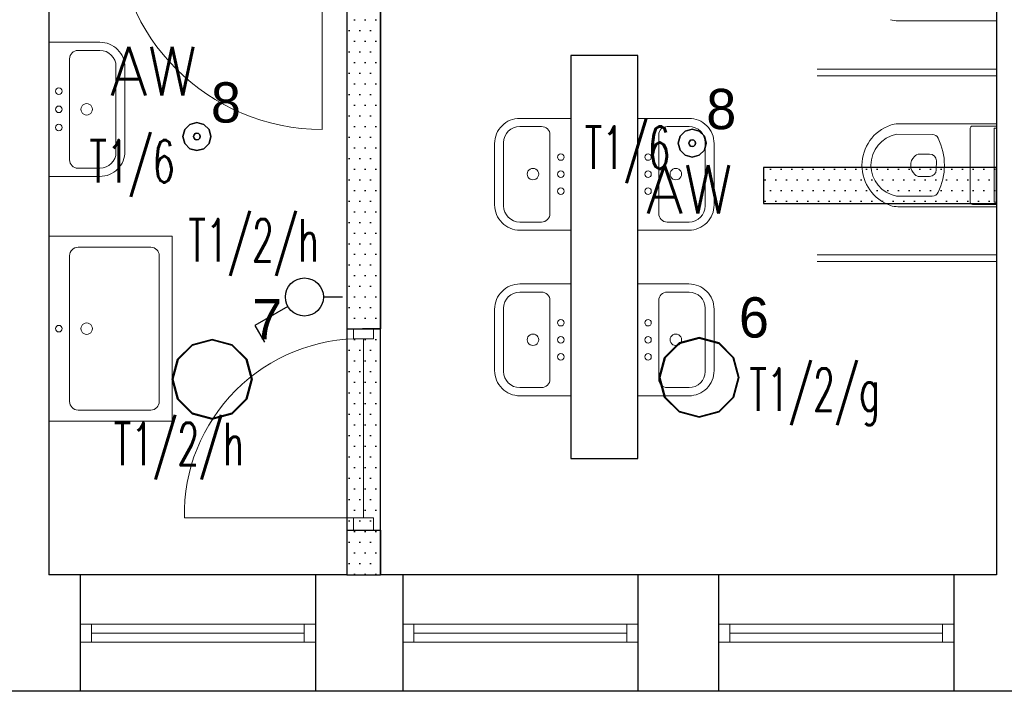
# Model space of a CAD drawing. Header units: millimetres. Extents: x 2260 to 32334, y -33324 to 11762.
# Tile 33 of 79: x 3924 to 4364, y 6301 to 6601. Entities that reach past the tile are written whole.
import ezdxf
from ezdxf.enums import TextEntityAlignment as Align

# ---------------------------------------------------------------- set-up
doc = ezdxf.new("R2010")
doc.units = ezdxf.units.MM
for name, color, linetype, lineweight in [('B_Wyposażenie', 10, 'Continuous', 9), ('stolarka', 3, 'Continuous', 9), ('ściany nośne', 1, 'Continuous', 25)]:
    doc.layers.add(name, color=color, linetype=linetype, lineweight=lineweight)
for name, color, linetype in [('DLX_BLD0_LUM', 142, 'Continuous'), ('DLX_BLD0_LUMKEY_IDX', 142, 'Continuous'), ('DLX_BLD1_LUM', 142, 'Continuous'), ('DLX_BLD1_LUMKEY_IDX', 142, 'Continuous'), ('EL_OS_Adres_Opraw', 7, 'Continuous'), ('EL_OSPRZĘT OŚW.', 142, 'Continuous')]:
    doc.layers.add(name, color=color, linetype=linetype)
doc.styles.add('ADESK1', font='romans', dxfattribs={"oblique": 15})
doc.styles.add('KO', font='simplex.shx')
doc.styles.add('TableTextStyle', font='txt')
pattern_1 = [(0, (125.807, 10449.3377), (2.38125, 4.7625), [0, -4.7625])]

msp = doc.modelspace()

# ---------------------------------------------------------------- hatches: boundary and pattern name
at = {"layer": 'ściany nośne', "transparency": 33554687}
h = msp.add_hatch(dxfattribs=at)
h.set_pattern_fill('DOTS', color=0, scale=3)
h.set_pattern_definition(pattern_1)
h.paths.add_polyline_path([(4070.472, 6739.154), (4070.472, 6463.24), (4073.471, 6463.24), (4082.471, 6463.24), (4085.471, 6463.24), (4085.47, 6766.247), (4070.471, 6766.247), (4070.472, 6749.884)])
h.paths.add_polyline_path([(4085.471, 6373.24), (4082.471, 6373.24), (4073.471, 6373.24), (4070.471, 6373.24), (4070.471, 6353.24), (4085.471, 6353.24)])
h.paths.add_polyline_path([(4073.471, 6378.74), (4070.471, 6378.74), (4070.471, 6373.24), (4073.471, 6373.24)])
h.paths.add_polyline_path([(4073.471, 6373.24), (4082.471, 6373.24), (4082.471, 6378.74), (4077.971, 6378.74), (4073.471, 6378.74)])
h.paths.add_polyline_path([(4077.971, 6418.74), (4077.971, 6378.74), (4082.471, 6378.74), (4082.471, 6373.24), (4085.471, 6373.24), (4085.471, 6418.74)])
h.paths.add_polyline_path([(4077.971, 6418.74), (4070.471, 6418.74), (4070.471, 6378.74), (4073.471, 6378.74), (4077.971, 6378.74)])
h.paths.add_polyline_path([(4077.971, 6458.74), (4074.897, 6458.74, 0.0141173), (4070.471, 6458.528), (4070.471, 6418.74), (4077.971, 6418.74)])
h.paths.add_polyline_path([(4085.471, 6418.74), (4085.471, 6463.24), (4082.471, 6463.24), (4082.471, 6458.74), (4077.971, 6458.74), (4077.971, 6418.74)])
h.paths.add_polyline_path([(4073.471, 6463.24), (4070.471, 6463.24), (4070.471, 6458.528, -0.0141173), (4074.897, 6458.74), (4073.471, 6458.74)])
h.paths.add_polyline_path([(4082.471, 6458.74), (4082.471, 6463.24), (4073.471, 6463.24), (4073.471, 6458.74), (4074.897, 6458.74), (4077.971, 6458.74)])
h = msp.add_hatch(dxfattribs=at)
h.set_pattern_fill('DOTS', color=0, scale=3)
h.set_pattern_definition(pattern_1)
h.paths.add_polyline_path([(4256.471, 6535.247), (4256.471, 6519.247), (4360.471, 6519.247), (4360.471, 6535.247)])

# ---------------------------------------------------------------- linework, layer by layer
at = {"layer": 'B_Wyposażenie', "color": 0}
for p, q in [((4316.505, 6600.735), (4360.471, 6600.735)), ((3937.481, 6531.27), (3937.481, 6591.224)), ((3960.221, 6591.224), (3937.481, 6591.224)), ((3950.504, 6587.579), (3960.265, 6587.579)), ((3946.754, 6583.829), (3946.754, 6538.665)), ((3967.465, 6568.747), (3967.465, 6580.379)), ((3971.47, 6577.86), (3971.47, 6580.087)), ((3971.47, 6568.747), (3971.47, 6579.975)), ((4360.471, 6579.247), (4280.471, 6579.247)), ((4360.471, 6576.247), (4280.471, 6576.247)), ((3967.465, 6568.747), (3967.465, 6542.115)), ((3971.47, 6568.747), (3971.47, 6542.519)), ((4157.448, 6553.572), (4147.687, 6553.572)), ((4147.731, 6557.217), (4170.471, 6557.217)), ((4170.471, 6507.263), (4170.471, 6557.217)), ((4200.471, 6507.263), (4200.471, 6557.217)), ((4223.211, 6557.217), (4200.471, 6557.217)), ((4213.495, 6553.572), (4223.255, 6553.572)), ((4360.471, 6554.759), (4316.505, 6554.759)), ((4349.781, 6553.759), (4360.471, 6553.759)), ((4161.198, 6549.822), (4161.198, 6514.658)), ((4209.744, 6549.822), (4209.744, 6514.658)), ((4331.789, 6550.021), (4315.884, 6550.081)), ((4348.781, 6519.735), (4348.781, 6552.759)), ((4359.471, 6519.735), (4359.471, 6552.759)), ((4359.471, 6552.759), (4360.471, 6552.759)), ((3967.465, 6544.634), (3967.465, 6543.217)), ((3971.47, 6544.634), (3971.47, 6542.407)), ((4136.482, 6529.74), (4136.482, 6545.968)), ((4140.487, 6529.74), (4140.487, 6546.372)), ((4230.456, 6529.74), (4230.456, 6546.372)), ((4234.46, 6529.74), (4234.46, 6545.968)), ((4136.482, 6538.853), (4136.482, 6541.08)), ((4140.487, 6538.853), (4140.487, 6540.27)), ((4230.456, 6538.853), (4230.456, 6540.27)), ((4234.46, 6538.853), (4234.46, 6541.08)), ((4326.112, 6541.235), (4330.661, 6541.235)), ((4333.591, 6534.235), (4333.661, 6538.235)), ((3960.221, 6531.27), (3937.481, 6531.27)), ((3950.504, 6534.914), (3960.265, 6534.914)), ((4136.482, 6529.74), (4136.482, 6518.512)), ((4140.487, 6529.74), (4140.487, 6518.108)), ((4230.456, 6529.74), (4230.456, 6518.108)), ((4234.46, 6529.74), (4234.46, 6518.512)), ((4326.182, 6531.235), (4330.591, 6531.235)), ((4315.884, 6522.436), (4331.789, 6522.496)), ((4136.482, 6520.627), (4136.482, 6518.4)), ((4140.487, 6520.627), (4140.487, 6519.21)), ((4230.456, 6520.627), (4230.456, 6519.21)), ((4234.46, 6520.627), (4234.46, 6518.4)), ((4349.781, 6518.735), (4360.471, 6518.735)), ((4359.471, 6519.735), (4360.471, 6519.735)), ((4316.505, 6517.735), (4360.471, 6517.735)), ((4157.448, 6510.908), (4147.687, 6510.908)), ((4213.495, 6510.908), (4223.255, 6510.908)), ((4147.731, 6507.263), (4170.471, 6507.263)), ((4223.211, 6507.263), (4200.471, 6507.263)), ((3937.481, 6504.618), (3992.481, 6504.618)), ((3992.481, 6504.618), (3992.481, 6421.908)), ((3950.504, 6499.618), (3983.004, 6499.618)), ((4360.471, 6496.247), (4280.471, 6496.247)), ((3946.754, 6495.867), (3946.754, 6430.658)), ((3986.767, 6430.658), (3986.754, 6495.867)), ((4360.471, 6493.247), (4280.471, 6493.247)), ((4147.731, 6483.217), (4170.471, 6483.217)), ((4170.471, 6433.263), (4170.471, 6483.217)), ((4200.471, 6433.263), (4200.471, 6483.217)), ((4223.211, 6483.217), (4200.471, 6483.217)), ((4157.448, 6479.572), (4147.687, 6479.572)), ((4213.495, 6479.572), (4223.255, 6479.572)), ((4161.198, 6475.822), (4161.198, 6440.658)), ((4209.744, 6475.822), (4209.744, 6440.658)), ((4136.482, 6455.74), (4136.482, 6471.968)), ((4140.487, 6455.74), (4140.487, 6472.372)), ((4230.456, 6455.74), (4230.456, 6472.372)), ((4234.46, 6455.74), (4234.46, 6471.968)), ((4136.482, 6464.853), (4136.482, 6467.08)), ((4140.487, 6464.853), (4140.487, 6466.27)), ((4230.456, 6464.853), (4230.456, 6466.27)), ((4234.46, 6464.853), (4234.46, 6467.08)), ((4136.482, 6455.74), (4136.482, 6444.512)), ((4140.487, 6455.74), (4140.487, 6444.108)), ((4230.456, 6455.74), (4230.456, 6444.108)), ((4234.46, 6455.74), (4234.46, 6444.512)), ((4136.482, 6446.627), (4136.482, 6444.4)), ((4140.487, 6446.627), (4140.487, 6445.21)), ((4230.456, 6446.627), (4230.456, 6445.21)), ((4234.46, 6446.627), (4234.46, 6444.4)), ((4157.448, 6436.908), (4147.687, 6436.908)), ((4213.495, 6436.908), (4223.255, 6436.908)), ((4147.731, 6433.263), (4170.471, 6433.263)), ((4223.211, 6433.263), (4200.471, 6433.263)), ((3950.504, 6426.908), (3983.017, 6426.908)), ((3992.481, 6421.908), (3937.481, 6421.908))]:
    msp.add_line(p, q, dxfattribs=at)
for centre in [(3941.965, 6569.368), (3941.965, 6553.126), (4165.987, 6539.925), (4204.955, 6539.925), (4165.987, 6524.684), (4204.955, 6524.684), (4165.987, 6465.925), (4204.955, 6465.925), (4165.987, 6450.684), (4204.955, 6450.684)]:
    msp.add_circle(centre, 1.463, dxfattribs=at)
for centre, radius, start, end in [((4316.505, 6610.735), 10, 250.73048, 270), ((3960.221, 6579.975), 11.249, 359.99721, 90.00279), ((3950.505, 6583.828), 3.751, 90.01128, 179.98872), ((3960.264, 6580.378), 7.201, 0.0036, 89.9964), ((3941.965, 6561.247), 1.463, 0, 180), ((3954.362, 6561.247), 2.565, 359.99632, 180.00368), ((3941.965, 6561.247), 1.463, 180, 0), ((3954.362, 6561.247), 2.565, 179.99632, 0.00368), ((4147.731, 6545.968), 11.249, 89.99721, 180.00279), ((4147.688, 6546.371), 7.201, 90.0036, 179.9964), ((4157.447, 6549.821), 3.751, 0.01128, 89.98872), ((4213.495, 6549.821), 3.751, 90.01128, 179.98872), ((4223.211, 6545.968), 11.249, 359.99721, 90.00279), ((4223.255, 6546.371), 7.201, 0.0036, 89.9964), ((4319.48, 6536.247), 19.017, 109.26952, 250.73048), ((4316.505, 6544.759), 10, 90, 109.26952), ((4349.781, 6552.759), 1, 90, 180), ((4318.548, 6536.259), 14.077, 100.9111, 259.0889), ((4331.769, 6547.021), 3, 26.06042, 89.60977), ((4309.762, 6536.259), 27.498, 333.93958, 26.06042), ((3960.221, 6542.519), 11.249, 269.99721, 0.00279), ((3960.264, 6542.116), 7.201, 270.0036, 359.9964), ((4327.724, 6536.259), 5.53, 134.47774, 228.16021), ((4326.112, 6538.235), 3, 90, 138.95226), ((4330.661, 6538.235), 3, 0, 90), ((3950.505, 6538.665), 3.751, 180.01128, 269.98872), ((4153.59, 6532.305), 2.565, 359.99632, 180.00368), ((4153.59, 6532.305), 2.565, 179.99632, 0.00368), ((4165.987, 6532.305), 1.463, 0, 180), ((4165.987, 6532.305), 1.463, 180, 0), ((4204.955, 6532.305), 1.463, 0, 180), ((4204.955, 6532.305), 1.463, 180, 0), ((4217.352, 6532.305), 2.565, 359.99632, 180.00368), ((4217.352, 6532.305), 2.565, 179.99632, 0.00368), ((4326.182, 6534.235), 3, 224.31918, 270), ((4330.591, 6534.235), 3, 270, 0), ((4331.769, 6525.496), 3, 270.39023, 333.93958), ((4147.731, 6518.512), 11.249, 179.99721, 270.00279), ((4147.688, 6518.109), 7.201, 180.0036, 269.9964), ((4223.211, 6518.512), 11.249, 269.99721, 0.00279), ((4223.255, 6518.109), 7.201, 270.0036, 359.9964), ((4316.505, 6527.735), 10, 250.73048, 270), ((4349.781, 6519.735), 1, 180, 270), ((4157.447, 6514.659), 3.751, 270.01128, 359.98872), ((4213.495, 6514.659), 3.751, 180.01128, 269.98872), ((3950.505, 6495.867), 3.751, 90.01128, 179.98872), ((3983.003, 6495.867), 3.751, 0.01128, 89.98872), ((4147.731, 6471.968), 11.249, 89.99721, 180.00279), ((4223.211, 6471.968), 11.249, 359.99721, 90.00279), ((4147.688, 6472.371), 7.201, 90.0036, 179.9964), ((4157.447, 6475.821), 3.751, 0.01128, 89.98872), ((4213.495, 6475.821), 3.751, 90.01128, 179.98872), ((4223.255, 6472.371), 7.201, 0.0036, 89.9964), ((3954.362, 6463.263), 2.565, 359.99632, 180.00368), ((3941.965, 6463.263), 1.463, 0, 180), ((3941.965, 6463.263), 1.463, 180, 0), ((3954.362, 6463.263), 2.565, 179.99632, 0.00368), ((4153.59, 6458.305), 2.565, 359.99632, 180.00368), ((4153.59, 6458.305), 2.565, 179.99632, 0.00368), ((4165.987, 6458.305), 1.463, 0, 180), ((4165.987, 6458.305), 1.463, 180, 0), ((4204.955, 6458.305), 1.463, 0, 180), ((4204.955, 6458.305), 1.463, 180, 0), ((4217.352, 6458.305), 2.565, 359.99632, 180.00368), ((4217.352, 6458.305), 2.565, 179.99632, 0.00368), ((4147.731, 6444.512), 11.249, 179.99721, 270.00279), ((4147.688, 6444.109), 7.201, 180.0036, 269.9964), ((4223.211, 6444.512), 11.249, 269.99721, 0.00279), ((4223.255, 6444.109), 7.201, 270.0036, 359.9964), ((4157.447, 6440.659), 3.751, 270.01128, 359.98872), ((4213.495, 6440.659), 3.751, 180.01128, 269.98872), ((3950.505, 6430.659), 3.751, 180.01128, 269.98872), ((3983.016, 6430.659), 3.751, 270.01128, 359.98872)]:
    msp.add_arc(centre, radius, start, end, dxfattribs=at)
at = {"layer": 'DLX_BLD0_LUM'}
for points in [[(4001.506, 6456.089, 0), (4010.406, 6458.474, 0)], [(4010.406, 6458.474, 0), (4001.506, 6456.089, 0)], [(4010.406, 6458.474, 0), (4001.506, 6456.089, 0)], [(4001.506, 6456.089, 0), (4010.406, 6458.474, 0)], [(4010.406, 6458.224, 0), (4001.631, 6455.873, 0)], [(4001.631, 6455.873, 0), (4010.406, 6458.224, 0)], [(4010.406, 6458.474, 0), (4010.406, 6458.474, 0)], [(4010.406, 6458.474, 0), (4019.306, 6456.089, 0)], [(4019.306, 6456.089, 0), (4010.406, 6458.474, 0)], [(4010.406, 6458.474, 0), (4010.406, 6458.474, 0)], [(4019.306, 6456.089, 0), (4010.406, 6458.474, 0)], [(4010.406, 6458.474, 0), (4019.306, 6456.089, 0)], [(4019.181, 6455.873, 0), (4010.406, 6458.224, 0)], [(4010.406, 6458.224, 0), (4019.181, 6455.873, 0)], [(4212.329, 6450.377, 0), (4218.844, 6456.893, 0)], [(4218.844, 6456.893, 0), (4212.329, 6450.377, 0)], [(4218.844, 6456.893, 0), (4212.329, 6450.377, 0)], [(4212.329, 6450.377, 0), (4218.844, 6456.893, 0)], [(4218.969, 6456.676, 0), (4212.545, 6450.252, 0)], [(4212.545, 6450.252, 0), (4218.969, 6456.676, 0)], [(4218.844, 6456.893, 0), (4227.744, 6459.277, 0)], [(4227.744, 6459.277, 0), (4218.844, 6456.893, 0)], [(4227.744, 6459.277, 0), (4218.844, 6456.893, 0)], [(4218.844, 6456.893, 0), (4227.744, 6459.277, 0)], [(4218.844, 6456.893, 0), (4218.844, 6456.893, 0)], [(4218.844, 6456.893, 0), (4218.844, 6456.893, 0)], [(4227.744, 6459.027, 0), (4218.969, 6456.676, 0)], [(4218.969, 6456.676, 0), (4227.744, 6459.027, 0)], [(4227.744, 6459.277, 0), (4227.744, 6459.277, 0)], [(4227.744, 6459.277, 0), (4236.644, 6456.893, 0)], [(4236.644, 6456.893, 0), (4227.744, 6459.277, 0)], [(4227.744, 6459.277, 0), (4227.744, 6459.277, 0)], [(4236.644, 6456.893, 0), (4227.744, 6459.277, 0)], [(4227.744, 6459.277, 0), (4236.644, 6456.893, 0)], [(4236.519, 6456.676, 0), (4227.744, 6459.027, 0)], [(4227.744, 6459.027, 0), (4236.519, 6456.676, 0)], [(4242.943, 6450.252, 0), (4236.519, 6456.676, 0)], [(4236.519, 6456.676, 0), (4242.943, 6450.252, 0)], [(4236.644, 6456.893, 0), (4236.644, 6456.893, 0)], [(4236.644, 6456.893, 0), (4243.159, 6450.377, 0)], [(4243.159, 6450.377, 0), (4236.644, 6456.893, 0)], [(4236.644, 6456.893, 0), (4236.644, 6456.893, 0)], [(4243.159, 6450.377, 0), (4236.644, 6456.893, 0)], [(4236.644, 6456.893, 0), (4243.159, 6450.377, 0)], [(3994.991, 6449.574, 0), (4001.506, 6456.089, 0)], [(4001.506, 6456.089, 0), (3994.991, 6449.574, 0)], [(4001.506, 6456.089, 0), (3994.991, 6449.574, 0)], [(3994.991, 6449.574, 0), (4001.506, 6456.089, 0)], [(4001.631, 6455.873, 0), (3995.207, 6449.449, 0)], [(3995.207, 6449.449, 0), (4001.631, 6455.873, 0)], [(4001.506, 6456.089, 0), (4001.506, 6456.089, 0)], [(4001.506, 6456.089, 0), (4001.506, 6456.089, 0)], [(4025.605, 6449.449, 0), (4019.181, 6455.873, 0)], [(4019.181, 6455.873, 0), (4025.605, 6449.449, 0)], [(4019.306, 6456.089, 0), (4019.306, 6456.089, 0)], [(4019.306, 6456.089, 0), (4025.821, 6449.574, 0)], [(4025.821, 6449.574, 0), (4019.306, 6456.089, 0)], [(4019.306, 6456.089, 0), (4019.306, 6456.089, 0)], [(4025.821, 6449.574, 0), (4019.306, 6456.089, 0)], [(4019.306, 6456.089, 0), (4025.821, 6449.574, 0)], [(3992.606, 6440.674, 0), (3994.991, 6449.574, 0)], [(3994.991, 6449.574, 0), (3992.606, 6440.674, 0)], [(3994.991, 6449.574, 0), (3992.606, 6440.674, 0)], [(3992.606, 6440.674, 0), (3994.991, 6449.574, 0)], [(3995.207, 6449.449, 0), (3992.856, 6440.674, 0)], [(3992.856, 6440.674, 0), (3995.207, 6449.449, 0)], [(3994.991, 6449.574, 0), (3994.991, 6449.574, 0)], [(3994.991, 6449.574, 0), (3994.991, 6449.574, 0)], [(4027.956, 6440.674, 0), (4025.605, 6449.449, 0)], [(4025.605, 6449.449, 0), (4027.956, 6440.674, 0)], [(4025.821, 6449.574, 0), (4025.821, 6449.574, 0)], [(4025.821, 6449.574, 0), (4028.206, 6440.674, 0)], [(4028.206, 6440.674, 0), (4025.821, 6449.574, 0)], [(4025.821, 6449.574, 0), (4025.821, 6449.574, 0)], [(4028.206, 6440.674, 0), (4025.821, 6449.574, 0)], [(4025.821, 6449.574, 0), (4028.206, 6440.674, 0)], [(4209.944, 6441.477, 0), (4212.329, 6450.377, 0)], [(4212.329, 6450.377, 0), (4209.944, 6441.477, 0)], [(4212.329, 6450.377, 0), (4209.944, 6441.477, 0)], [(4209.944, 6441.477, 0), (4212.329, 6450.377, 0)], [(4212.545, 6450.252, 0), (4210.194, 6441.477, 0)], [(4210.194, 6441.477, 0), (4212.545, 6450.252, 0)], [(4212.329, 6450.377, 0), (4212.329, 6450.377, 0)], [(4212.329, 6450.377, 0), (4212.329, 6450.377, 0)], [(4245.294, 6441.477, 0), (4242.943, 6450.252, 0)], [(4242.943, 6450.252, 0), (4245.294, 6441.477, 0)], [(4243.159, 6450.377, 0), (4243.159, 6450.377, 0)], [(4243.159, 6450.377, 0), (4245.544, 6441.477, 0)], [(4245.544, 6441.477, 0), (4243.159, 6450.377, 0)], [(4243.159, 6450.377, 0), (4243.159, 6450.377, 0)], [(4245.544, 6441.477, 0), (4243.159, 6450.377, 0)], [(4243.159, 6450.377, 0), (4245.544, 6441.477, 0)], [(3994.991, 6431.774, 0), (3992.606, 6440.674, 0)], [(3992.606, 6440.674, 0), (3992.606, 6440.674, 0)], [(3992.606, 6440.674, 0), (3994.991, 6431.774, 0)], [(3992.606, 6440.674, 0), (3992.606, 6440.674, 0)], [(3992.606, 6440.674, 0), (3994.991, 6431.774, 0)], [(3994.991, 6431.774, 0), (3992.606, 6440.674, 0)], [(3992.856, 6440.674, 0), (3995.207, 6431.899, 0)], [(3995.207, 6431.899, 0), (3992.856, 6440.674, 0)], [(4025.605, 6431.899, 0), (4027.956, 6440.674, 0)], [(4027.956, 6440.674, 0), (4025.605, 6431.899, 0)], [(4028.206, 6440.674, 0), (4025.821, 6431.774, 0)], [(4025.821, 6431.774, 0), (4028.206, 6440.674, 0)], [(4025.821, 6431.774, 0), (4028.206, 6440.674, 0)], [(4028.206, 6440.674, 0), (4025.821, 6431.774, 0)], [(4028.206, 6440.674, 0), (4028.206, 6440.674, 0)], [(4028.206, 6440.674, 0), (4028.206, 6440.674, 0)], [(4212.329, 6432.577, 0), (4209.944, 6441.477, 0)], [(4209.944, 6441.477, 0), (4209.944, 6441.477, 0)], [(4209.944, 6441.477, 0), (4212.329, 6432.577, 0)], [(4209.944, 6441.477, 0), (4209.944, 6441.477, 0)], [(4209.944, 6441.477, 0), (4212.329, 6432.577, 0)], [(4212.329, 6432.577, 0), (4209.944, 6441.477, 0)], [(4210.194, 6441.477, 0), (4212.545, 6432.702, 0)], [(4212.545, 6432.702, 0), (4210.194, 6441.477, 0)], [(4242.943, 6432.702, 0), (4245.294, 6441.477, 0)], [(4245.294, 6441.477, 0), (4242.943, 6432.702, 0)], [(4245.544, 6441.477, 0), (4243.159, 6432.577, 0)], [(4243.159, 6432.577, 0), (4245.544, 6441.477, 0)], [(4243.159, 6432.577, 0), (4245.544, 6441.477, 0)], [(4245.544, 6441.477, 0), (4243.159, 6432.577, 0)], [(4245.544, 6441.477, 0), (4245.544, 6441.477, 0)], [(4245.544, 6441.477, 0), (4245.544, 6441.477, 0)], [(4001.506, 6425.259, 0), (3994.991, 6431.774, 0)], [(3994.991, 6431.774, 0), (3994.991, 6431.774, 0)], [(3994.991, 6431.774, 0), (4001.506, 6425.259, 0)], [(3994.991, 6431.774, 0), (3994.991, 6431.774, 0)], [(3994.991, 6431.774, 0), (4001.506, 6425.259, 0)], [(4001.506, 6425.259, 0), (3994.991, 6431.774, 0)], [(3995.207, 6431.899, 0), (4001.631, 6425.475, 0)], [(4001.631, 6425.475, 0), (3995.207, 6431.899, 0)], [(4019.181, 6425.475, 0), (4025.605, 6431.899, 0)], [(4025.605, 6431.899, 0), (4019.181, 6425.475, 0)], [(4025.821, 6431.774, 0), (4019.306, 6425.259, 0)], [(4019.306, 6425.259, 0), (4025.821, 6431.774, 0)], [(4019.306, 6425.259, 0), (4025.821, 6431.774, 0)], [(4025.821, 6431.774, 0), (4019.306, 6425.259, 0)], [(4025.821, 6431.774, 0), (4025.821, 6431.774, 0)], [(4025.821, 6431.774, 0), (4025.821, 6431.774, 0)], [(4218.844, 6426.062, 0), (4212.329, 6432.577, 0)], [(4212.329, 6432.577, 0), (4212.329, 6432.577, 0)], [(4212.329, 6432.577, 0), (4218.844, 6426.062, 0)], [(4212.329, 6432.577, 0), (4212.329, 6432.577, 0)], [(4212.329, 6432.577, 0), (4218.844, 6426.062, 0)], [(4218.844, 6426.062, 0), (4212.329, 6432.577, 0)], [(4212.545, 6432.702, 0), (4218.969, 6426.279, 0)], [(4218.969, 6426.279, 0), (4212.545, 6432.702, 0)], [(4236.519, 6426.279, 0), (4242.943, 6432.702, 0)], [(4242.943, 6432.702, 0), (4236.519, 6426.279, 0)], [(4243.159, 6432.577, 0), (4236.644, 6426.062, 0)], [(4236.644, 6426.062, 0), (4243.159, 6432.577, 0)], [(4236.644, 6426.062, 0), (4243.159, 6432.577, 0)], [(4243.159, 6432.577, 0), (4236.644, 6426.062, 0)], [(4243.159, 6432.577, 0), (4243.159, 6432.577, 0)], [(4243.159, 6432.577, 0), (4243.159, 6432.577, 0)], [(4227.744, 6423.677, 0), (4218.844, 6426.062, 0)], [(4218.844, 6426.062, 0), (4218.844, 6426.062, 0)], [(4218.844, 6426.062, 0), (4227.744, 6423.677, 0)], [(4218.844, 6426.062, 0), (4218.844, 6426.062, 0)], [(4218.844, 6426.062, 0), (4227.744, 6423.677, 0)], [(4227.744, 6423.677, 0), (4218.844, 6426.062, 0)], [(4218.969, 6426.279, 0), (4227.744, 6423.927, 0)], [(4227.744, 6423.927, 0), (4218.969, 6426.279, 0)], [(4227.744, 6423.927, 0), (4236.519, 6426.279, 0)], [(4236.519, 6426.279, 0), (4227.744, 6423.927, 0)], [(4236.644, 6426.062, 0), (4227.744, 6423.677, 0)], [(4227.744, 6423.677, 0), (4236.644, 6426.062, 0)], [(4227.744, 6423.677, 0), (4236.644, 6426.062, 0)], [(4236.644, 6426.062, 0), (4227.744, 6423.677, 0)], [(4236.644, 6426.062, 0), (4236.644, 6426.062, 0)], [(4236.644, 6426.062, 0), (4236.644, 6426.062, 0)], [(4010.406, 6422.874, 0), (4001.506, 6425.259, 0)], [(4001.506, 6425.259, 0), (4001.506, 6425.259, 0)], [(4001.506, 6425.259, 0), (4010.406, 6422.874, 0)], [(4001.506, 6425.259, 0), (4001.506, 6425.259, 0)], [(4001.506, 6425.259, 0), (4010.406, 6422.874, 0)], [(4010.406, 6422.874, 0), (4001.506, 6425.259, 0)], [(4001.631, 6425.475, 0), (4010.406, 6423.124, 0)], [(4010.406, 6423.124, 0), (4001.631, 6425.475, 0)], [(4010.406, 6423.124, 0), (4019.181, 6425.475, 0)], [(4019.181, 6425.475, 0), (4010.406, 6423.124, 0)], [(4019.306, 6425.259, 0), (4010.406, 6422.874, 0)], [(4010.406, 6422.874, 0), (4019.306, 6425.259, 0)], [(4010.406, 6422.874, 0), (4019.306, 6425.259, 0)], [(4019.306, 6425.259, 0), (4010.406, 6422.874, 0)], [(4010.406, 6422.874, 0), (4010.406, 6422.874, 0)], [(4010.406, 6422.874, 0), (4010.406, 6422.874, 0)], [(4019.306, 6425.259, 0), (4019.306, 6425.259, 0)], [(4019.306, 6425.259, 0), (4019.306, 6425.259, 0)], [(4227.744, 6423.677, 0), (4227.744, 6423.677, 0)], [(4227.744, 6423.677, 0), (4227.744, 6423.677, 0)]]:
    msp.add_polyline3d(points, dxfattribs=at)
at = {"layer": 'DLX_BLD1_LUM'}
for points in [[(3998.179, 6552.203, 0), (4000.466, 6554.491, 0)], [(4000.466, 6554.491, 0), (3998.179, 6552.203, 0)], [(4000.466, 6554.491, 0), (3998.179, 6552.203, 0)], [(3998.179, 6552.203, 0), (4000.466, 6554.491, 0)], [(3998.179, 6552.203, 0), (4000.466, 6554.491, 0)], [(4000.466, 6554.491, 0), (3998.179, 6552.203, 0)], [(4000.466, 6554.491, 0), (3998.179, 6552.203, 0)], [(3998.179, 6552.203, 0), (4000.466, 6554.491, 0)], [(4000.466, 6554.491, 0), (4003.591, 6555.328, 0)], [(4003.591, 6555.328, 0), (4000.466, 6554.491, 0)], [(4003.591, 6555.328, 0), (4000.466, 6554.491, 0)], [(4000.466, 6554.491, 0), (4003.591, 6555.328, 0)], [(4000.466, 6554.491, 0), (4003.591, 6555.328, 0)], [(4003.591, 6555.328, 0), (4000.466, 6554.491, 0)], [(4003.591, 6555.328, 0), (4000.466, 6554.491, 0)], [(4000.466, 6554.491, 0), (4003.591, 6555.328, 0)], [(4000.466, 6554.491, 0), (4000.466, 6554.491, 0)], [(4000.466, 6554.491, 0), (4000.466, 6554.491, 0)], [(4000.466, 6554.491, 0), (4000.466, 6554.491, 0)], [(4000.466, 6554.491, 0), (4000.466, 6554.491, 0)], [(4003.591, 6555.328, 0), (4003.591, 6555.328, 0)], [(4003.591, 6555.328, 0), (4006.716, 6554.491, 0)], [(4006.716, 6554.491, 0), (4003.591, 6555.328, 0)], [(4003.591, 6555.328, 0), (4003.591, 6555.328, 0)], [(4006.716, 6554.491, 0), (4003.591, 6555.328, 0)], [(4003.591, 6555.328, 0), (4006.716, 6554.491, 0)], [(4003.591, 6555.328, 0), (4003.591, 6555.328, 0)], [(4003.591, 6555.328, 0), (4006.716, 6554.491, 0)], [(4006.716, 6554.491, 0), (4003.591, 6555.328, 0)], [(4003.591, 6555.328, 0), (4003.591, 6555.328, 0)], [(4006.716, 6554.491, 0), (4003.591, 6555.328, 0)], [(4003.591, 6555.328, 0), (4006.716, 6554.491, 0)], [(4006.716, 6554.491, 0), (4006.716, 6554.491, 0)], [(4006.716, 6554.491, 0), (4009.003, 6552.203, 0)], [(4009.003, 6552.203, 0), (4006.716, 6554.491, 0)], [(4006.716, 6554.491, 0), (4006.716, 6554.491, 0)], [(4009.003, 6552.203, 0), (4006.716, 6554.491, 0)], [(4006.716, 6554.491, 0), (4009.003, 6552.203, 0)], [(4006.716, 6554.491, 0), (4006.716, 6554.491, 0)], [(4006.716, 6554.491, 0), (4009.003, 6552.203, 0)], [(4009.003, 6552.203, 0), (4006.716, 6554.491, 0)], [(4006.716, 6554.491, 0), (4006.716, 6554.491, 0)], [(4009.003, 6552.203, 0), (4006.716, 6554.491, 0)], [(4006.716, 6554.491, 0), (4009.003, 6552.203, 0)], [(3997.341, 6549.078, 0), (3998.179, 6552.203, 0)], [(3998.179, 6552.203, 0), (3997.341, 6549.078, 0)], [(3998.179, 6552.203, 0), (3997.341, 6549.078, 0)], [(3997.341, 6549.078, 0), (3998.179, 6552.203, 0)], [(3997.341, 6549.078, 0), (3998.179, 6552.203, 0)], [(3998.179, 6552.203, 0), (3997.341, 6549.078, 0)], [(3998.179, 6552.203, 0), (3997.341, 6549.078, 0)], [(3997.341, 6549.078, 0), (3998.179, 6552.203, 0)], [(3998.179, 6545.953, 0), (3997.341, 6549.078, 0)], [(3997.341, 6549.078, 0), (3997.341, 6549.078, 0)], [(3997.341, 6549.078, 0), (3998.179, 6545.953, 0)], [(3997.341, 6549.078, 0), (3997.341, 6549.078, 0)], [(3997.341, 6549.078, 0), (3998.179, 6545.953, 0)], [(3998.179, 6545.953, 0), (3997.341, 6549.078, 0)], [(3998.179, 6545.953, 0), (3997.341, 6549.078, 0)], [(3997.341, 6549.078, 0), (3997.341, 6549.078, 0)], [(3997.341, 6549.078, 0), (3998.179, 6545.953, 0)], [(3997.341, 6549.078, 0), (3997.341, 6549.078, 0)], [(3997.341, 6549.078, 0), (3998.179, 6545.953, 0)], [(3998.179, 6545.953, 0), (3997.341, 6549.078, 0)], [(3998.179, 6552.203, 0), (3998.179, 6552.203, 0)], [(3998.179, 6552.203, 0), (3998.179, 6552.203, 0)], [(3998.179, 6552.203, 0), (3998.179, 6552.203, 0)], [(3998.179, 6552.203, 0), (3998.179, 6552.203, 0)], [(4002.292, 6549.828, 0), (4002.091, 6549.078, 0)], [(4002.091, 6549.078, 0), (4002.292, 6549.828, 0)], [(4002.292, 6549.828, 0), (4002.091, 6549.078, 0)], [(4002.091, 6549.078, 0), (4002.292, 6549.828, 0)], [(4002.091, 6549.078, 0), (4002.292, 6548.328, 0)], [(4002.292, 6548.328, 0), (4002.091, 6549.078, 0)], [(4002.091, 6549.078, 0), (4002.292, 6548.328, 0)], [(4002.292, 6548.328, 0), (4002.091, 6549.078, 0)], [(4002.841, 6550.377, 0), (4002.292, 6549.828, 0)], [(4002.292, 6549.828, 0), (4002.841, 6550.377, 0)], [(4002.841, 6550.377, 0), (4002.292, 6549.828, 0)], [(4002.292, 6549.828, 0), (4002.841, 6550.377, 0)], [(4003.591, 6550.578, 0), (4002.841, 6550.377, 0)], [(4002.841, 6550.377, 0), (4003.591, 6550.578, 0)], [(4003.591, 6550.578, 0), (4002.841, 6550.377, 0)], [(4002.841, 6550.377, 0), (4003.591, 6550.578, 0)], [(4004.341, 6550.377, 0), (4003.591, 6550.578, 0)], [(4003.591, 6550.578, 0), (4004.341, 6550.377, 0)], [(4004.341, 6550.377, 0), (4003.591, 6550.578, 0)], [(4003.591, 6550.578, 0), (4004.341, 6550.377, 0)], [(4004.89, 6549.828, 0), (4004.341, 6550.377, 0)], [(4004.341, 6550.377, 0), (4004.89, 6549.828, 0)], [(4004.89, 6549.828, 0), (4004.341, 6550.377, 0)], [(4004.341, 6550.377, 0), (4004.89, 6549.828, 0)], [(4005.091, 6549.078, 0), (4004.89, 6549.828, 0)], [(4004.89, 6549.828, 0), (4005.091, 6549.078, 0)], [(4005.091, 6549.078, 0), (4004.89, 6549.828, 0)], [(4004.89, 6549.828, 0), (4005.091, 6549.078, 0)], [(4004.89, 6548.328, 0), (4005.091, 6549.078, 0)], [(4005.091, 6549.078, 0), (4004.89, 6548.328, 0)], [(4004.89, 6548.328, 0), (4005.091, 6549.078, 0)], [(4005.091, 6549.078, 0), (4004.89, 6548.328, 0)], [(4009.003, 6552.203, 0), (4009.003, 6552.203, 0)], [(4009.003, 6552.203, 0), (4009.841, 6549.078, 0)], [(4009.841, 6549.078, 0), (4009.003, 6552.203, 0)], [(4009.003, 6552.203, 0), (4009.003, 6552.203, 0)], [(4009.841, 6549.078, 0), (4009.003, 6552.203, 0)], [(4009.003, 6552.203, 0), (4009.841, 6549.078, 0)], [(4009.003, 6552.203, 0), (4009.003, 6552.203, 0)], [(4009.003, 6552.203, 0), (4009.841, 6549.078, 0)], [(4009.841, 6549.078, 0), (4009.003, 6552.203, 0)], [(4009.003, 6552.203, 0), (4009.003, 6552.203, 0)], [(4009.841, 6549.078, 0), (4009.003, 6552.203, 0)], [(4009.003, 6552.203, 0), (4009.841, 6549.078, 0)], [(4009.841, 6549.078, 0), (4009.003, 6545.953, 0)], [(4009.003, 6545.953, 0), (4009.841, 6549.078, 0)], [(4009.003, 6545.953, 0), (4009.841, 6549.078, 0)], [(4009.841, 6549.078, 0), (4009.003, 6545.953, 0)], [(4009.841, 6549.078, 0), (4009.003, 6545.953, 0)], [(4009.003, 6545.953, 0), (4009.841, 6549.078, 0)], [(4009.003, 6545.953, 0), (4009.841, 6549.078, 0)], [(4009.841, 6549.078, 0), (4009.003, 6545.953, 0)], [(4009.841, 6549.078, 0), (4009.841, 6549.078, 0)], [(4009.841, 6549.078, 0), (4009.841, 6549.078, 0)], [(4009.841, 6549.078, 0), (4009.841, 6549.078, 0)], [(4009.841, 6549.078, 0), (4009.841, 6549.078, 0)], [(4218.465, 6546.13, 0), (4219.303, 6549.255, 0)], [(4219.303, 6549.255, 0), (4218.465, 6546.13, 0)], [(4219.303, 6549.255, 0), (4218.465, 6546.13, 0)], [(4218.465, 6546.13, 0), (4219.303, 6549.255, 0)], [(4218.465, 6546.13, 0), (4219.303, 6549.255, 0)], [(4219.303, 6549.255, 0), (4218.465, 6546.13, 0)], [(4219.303, 6549.255, 0), (4218.465, 6546.13, 0)], [(4218.465, 6546.13, 0), (4219.303, 6549.255, 0)], [(4219.303, 6549.255, 0), (4221.59, 6551.543, 0)], [(4221.59, 6551.543, 0), (4219.303, 6549.255, 0)], [(4221.59, 6551.543, 0), (4219.303, 6549.255, 0)], [(4219.303, 6549.255, 0), (4221.59, 6551.543, 0)], [(4219.303, 6549.255, 0), (4221.59, 6551.543, 0)], [(4221.59, 6551.543, 0), (4219.303, 6549.255, 0)], [(4221.59, 6551.543, 0), (4219.303, 6549.255, 0)], [(4219.303, 6549.255, 0), (4221.59, 6551.543, 0)], [(4219.303, 6549.255, 0), (4219.303, 6549.255, 0)], [(4219.303, 6549.255, 0), (4219.303, 6549.255, 0)], [(4219.303, 6549.255, 0), (4219.303, 6549.255, 0)], [(4219.303, 6549.255, 0), (4219.303, 6549.255, 0)], [(4221.59, 6551.543, 0), (4224.715, 6552.38, 0)], [(4224.715, 6552.38, 0), (4221.59, 6551.543, 0)], [(4224.715, 6552.38, 0), (4221.59, 6551.543, 0)], [(4221.59, 6551.543, 0), (4224.715, 6552.38, 0)], [(4221.59, 6551.543, 0), (4224.715, 6552.38, 0)], [(4224.715, 6552.38, 0), (4221.59, 6551.543, 0)], [(4224.715, 6552.38, 0), (4221.59, 6551.543, 0)], [(4221.59, 6551.543, 0), (4224.715, 6552.38, 0)], [(4221.59, 6551.543, 0), (4221.59, 6551.543, 0)], [(4221.59, 6551.543, 0), (4221.59, 6551.543, 0)], [(4221.59, 6551.543, 0), (4221.59, 6551.543, 0)], [(4221.59, 6551.543, 0), (4221.59, 6551.543, 0)], [(4224.715, 6552.38, 0), (4224.715, 6552.38, 0)], [(4224.715, 6552.38, 0), (4227.84, 6551.543, 0)], [(4227.84, 6551.543, 0), (4224.715, 6552.38, 0)], [(4224.715, 6552.38, 0), (4224.715, 6552.38, 0)], [(4227.84, 6551.543, 0), (4224.715, 6552.38, 0)], [(4224.715, 6552.38, 0), (4227.84, 6551.543, 0)], [(4224.715, 6552.38, 0), (4224.715, 6552.38, 0)], [(4224.715, 6552.38, 0), (4227.84, 6551.543, 0)], [(4227.84, 6551.543, 0), (4224.715, 6552.38, 0)], [(4224.715, 6552.38, 0), (4224.715, 6552.38, 0)], [(4227.84, 6551.543, 0), (4224.715, 6552.38, 0)], [(4224.715, 6552.38, 0), (4227.84, 6551.543, 0)], [(4227.84, 6551.543, 0), (4227.84, 6551.543, 0)], [(4227.84, 6551.543, 0), (4230.127, 6549.255, 0)], [(4230.127, 6549.255, 0), (4227.84, 6551.543, 0)], [(4227.84, 6551.543, 0), (4227.84, 6551.543, 0)], [(4230.127, 6549.255, 0), (4227.84, 6551.543, 0)], [(4227.84, 6551.543, 0), (4230.127, 6549.255, 0)], [(4227.84, 6551.543, 0), (4227.84, 6551.543, 0)], [(4227.84, 6551.543, 0), (4230.127, 6549.255, 0)], [(4230.127, 6549.255, 0), (4227.84, 6551.543, 0)], [(4227.84, 6551.543, 0), (4227.84, 6551.543, 0)], [(4230.127, 6549.255, 0), (4227.84, 6551.543, 0)], [(4227.84, 6551.543, 0), (4230.127, 6549.255, 0)], [(4230.127, 6549.255, 0), (4230.127, 6549.255, 0)], [(4230.127, 6549.255, 0), (4230.965, 6546.13, 0)], [(4230.965, 6546.13, 0), (4230.127, 6549.255, 0)], [(4230.127, 6549.255, 0), (4230.127, 6549.255, 0)], [(4230.965, 6546.13, 0), (4230.127, 6549.255, 0)], [(4230.127, 6549.255, 0), (4230.965, 6546.13, 0)], [(4230.127, 6549.255, 0), (4230.127, 6549.255, 0)], [(4230.127, 6549.255, 0), (4230.965, 6546.13, 0)], [(4230.965, 6546.13, 0), (4230.127, 6549.255, 0)], [(4230.127, 6549.255, 0), (4230.127, 6549.255, 0)], [(4230.965, 6546.13, 0), (4230.127, 6549.255, 0)], [(4230.127, 6549.255, 0), (4230.965, 6546.13, 0)], [(4000.466, 6543.666, 0), (3998.179, 6545.953, 0)], [(3998.179, 6545.953, 0), (3998.179, 6545.953, 0)], [(3998.179, 6545.953, 0), (4000.466, 6543.666, 0)], [(3998.179, 6545.953, 0), (3998.179, 6545.953, 0)], [(3998.179, 6545.953, 0), (4000.466, 6543.666, 0)], [(4000.466, 6543.666, 0), (3998.179, 6545.953, 0)], [(4000.466, 6543.666, 0), (3998.179, 6545.953, 0)], [(3998.179, 6545.953, 0), (3998.179, 6545.953, 0)], [(3998.179, 6545.953, 0), (4000.466, 6543.666, 0)], [(3998.179, 6545.953, 0), (3998.179, 6545.953, 0)], [(3998.179, 6545.953, 0), (4000.466, 6543.666, 0)], [(4000.466, 6543.666, 0), (3998.179, 6545.953, 0)], [(4002.292, 6548.328, 0), (4002.841, 6547.779, 0)], [(4002.841, 6547.779, 0), (4002.292, 6548.328, 0)], [(4002.292, 6548.328, 0), (4002.841, 6547.779, 0)], [(4002.841, 6547.779, 0), (4002.292, 6548.328, 0)], [(4002.841, 6547.779, 0), (4003.591, 6547.578, 0)], [(4003.591, 6547.578, 0), (4002.841, 6547.779, 0)], [(4002.841, 6547.779, 0), (4003.591, 6547.578, 0)], [(4003.591, 6547.578, 0), (4002.841, 6547.779, 0)], [(4003.591, 6547.578, 0), (4004.341, 6547.779, 0)], [(4004.341, 6547.779, 0), (4003.591, 6547.578, 0)], [(4003.591, 6547.578, 0), (4004.341, 6547.779, 0)], [(4004.341, 6547.779, 0), (4003.591, 6547.578, 0)], [(4004.341, 6547.779, 0), (4004.89, 6548.328, 0)], [(4004.89, 6548.328, 0), (4004.341, 6547.779, 0)], [(4004.341, 6547.779, 0), (4004.89, 6548.328, 0)], [(4004.89, 6548.328, 0), (4004.341, 6547.779, 0)], [(4009.003, 6545.953, 0), (4006.716, 6543.666, 0)], [(4006.716, 6543.666, 0), (4009.003, 6545.953, 0)], [(4006.716, 6543.666, 0), (4009.003, 6545.953, 0)], [(4009.003, 6545.953, 0), (4006.716, 6543.666, 0)], [(4009.003, 6545.953, 0), (4006.716, 6543.666, 0)], [(4006.716, 6543.666, 0), (4009.003, 6545.953, 0)], [(4006.716, 6543.666, 0), (4009.003, 6545.953, 0)], [(4009.003, 6545.953, 0), (4006.716, 6543.666, 0)], [(4009.003, 6545.953, 0), (4009.003, 6545.953, 0)], [(4009.003, 6545.953, 0), (4009.003, 6545.953, 0)], [(4009.003, 6545.953, 0), (4009.003, 6545.953, 0)], [(4009.003, 6545.953, 0), (4009.003, 6545.953, 0)], [(4219.303, 6543.005, 0), (4218.465, 6546.13, 0)], [(4218.465, 6546.13, 0), (4218.465, 6546.13, 0)], [(4218.465, 6546.13, 0), (4219.303, 6543.005, 0)], [(4218.465, 6546.13, 0), (4218.465, 6546.13, 0)], [(4218.465, 6546.13, 0), (4219.303, 6543.005, 0)], [(4219.303, 6543.005, 0), (4218.465, 6546.13, 0)], [(4219.303, 6543.005, 0), (4218.465, 6546.13, 0)], [(4218.465, 6546.13, 0), (4218.465, 6546.13, 0)], [(4218.465, 6546.13, 0), (4219.303, 6543.005, 0)], [(4218.465, 6546.13, 0), (4218.465, 6546.13, 0)], [(4218.465, 6546.13, 0), (4219.303, 6543.005, 0)], [(4219.303, 6543.005, 0), (4218.465, 6546.13, 0)], [(4223.416, 6546.88, 0), (4223.215, 6546.13, 0)], [(4223.215, 6546.13, 0), (4223.416, 6546.88, 0)], [(4223.416, 6546.88, 0), (4223.215, 6546.13, 0)], [(4223.215, 6546.13, 0), (4223.416, 6546.88, 0)], [(4223.215, 6546.13, 0), (4223.416, 6545.38, 0)], [(4223.416, 6545.38, 0), (4223.215, 6546.13, 0)], [(4223.215, 6546.13, 0), (4223.416, 6545.38, 0)], [(4223.416, 6545.38, 0), (4223.215, 6546.13, 0)], [(4223.965, 6547.429, 0), (4223.416, 6546.88, 0)], [(4223.416, 6546.88, 0), (4223.965, 6547.429, 0)], [(4223.965, 6547.429, 0), (4223.416, 6546.88, 0)], [(4223.416, 6546.88, 0), (4223.965, 6547.429, 0)], [(4223.416, 6545.38, 0), (4223.965, 6544.831, 0)], [(4223.965, 6544.831, 0), (4223.416, 6545.38, 0)], [(4223.416, 6545.38, 0), (4223.965, 6544.831, 0)], [(4223.965, 6544.831, 0), (4223.416, 6545.38, 0)], [(4224.715, 6547.63, 0), (4223.965, 6547.429, 0)], [(4223.965, 6547.429, 0), (4224.715, 6547.63, 0)], [(4224.715, 6547.63, 0), (4223.965, 6547.429, 0)], [(4223.965, 6547.429, 0), (4224.715, 6547.63, 0)], [(4223.965, 6544.831, 0), (4224.715, 6544.63, 0)], [(4224.715, 6544.63, 0), (4223.965, 6544.831, 0)], [(4223.965, 6544.831, 0), (4224.715, 6544.63, 0)], [(4224.715, 6544.63, 0), (4223.965, 6544.831, 0)], [(4225.465, 6547.429, 0), (4224.715, 6547.63, 0)], [(4224.715, 6547.63, 0), (4225.465, 6547.429, 0)], [(4225.465, 6547.429, 0), (4224.715, 6547.63, 0)], [(4224.715, 6547.63, 0), (4225.465, 6547.429, 0)], [(4224.715, 6544.63, 0), (4225.465, 6544.831, 0)], [(4225.465, 6544.831, 0), (4224.715, 6544.63, 0)], [(4224.715, 6544.63, 0), (4225.465, 6544.831, 0)], [(4225.465, 6544.831, 0), (4224.715, 6544.63, 0)], [(4226.014, 6546.88, 0), (4225.465, 6547.429, 0)], [(4225.465, 6547.429, 0), (4226.014, 6546.88, 0)], [(4226.014, 6546.88, 0), (4225.465, 6547.429, 0)], [(4225.465, 6547.429, 0), (4226.014, 6546.88, 0)], [(4225.465, 6544.831, 0), (4226.014, 6545.38, 0)], [(4226.014, 6545.38, 0), (4225.465, 6544.831, 0)], [(4225.465, 6544.831, 0), (4226.014, 6545.38, 0)], [(4226.014, 6545.38, 0), (4225.465, 6544.831, 0)], [(4226.215, 6546.13, 0), (4226.014, 6546.88, 0)], [(4226.014, 6546.88, 0), (4226.215, 6546.13, 0)], [(4226.215, 6546.13, 0), (4226.014, 6546.88, 0)], [(4226.014, 6546.88, 0), (4226.215, 6546.13, 0)], [(4226.014, 6545.38, 0), (4226.215, 6546.13, 0)], [(4226.215, 6546.13, 0), (4226.014, 6545.38, 0)], [(4226.014, 6545.38, 0), (4226.215, 6546.13, 0)], [(4226.215, 6546.13, 0), (4226.014, 6545.38, 0)], [(4230.965, 6546.13, 0), (4230.127, 6543.005, 0)], [(4230.127, 6543.005, 0), (4230.965, 6546.13, 0)], [(4230.127, 6543.005, 0), (4230.965, 6546.13, 0)], [(4230.965, 6546.13, 0), (4230.127, 6543.005, 0)], [(4230.965, 6546.13, 0), (4230.127, 6543.005, 0)], [(4230.127, 6543.005, 0), (4230.965, 6546.13, 0)], [(4230.127, 6543.005, 0), (4230.965, 6546.13, 0)], [(4230.965, 6546.13, 0), (4230.127, 6543.005, 0)], [(4230.965, 6546.13, 0), (4230.965, 6546.13, 0)], [(4230.965, 6546.13, 0), (4230.965, 6546.13, 0)], [(4230.965, 6546.13, 0), (4230.965, 6546.13, 0)], [(4230.965, 6546.13, 0), (4230.965, 6546.13, 0)], [(4003.591, 6542.828, 0), (4000.466, 6543.666, 0)], [(4000.466, 6543.666, 0), (4000.466, 6543.666, 0)], [(4000.466, 6543.666, 0), (4003.591, 6542.828, 0)], [(4000.466, 6543.666, 0), (4000.466, 6543.666, 0)], [(4000.466, 6543.666, 0), (4003.591, 6542.828, 0)], [(4003.591, 6542.828, 0), (4000.466, 6543.666, 0)], [(4003.591, 6542.828, 0), (4000.466, 6543.666, 0)], [(4000.466, 6543.666, 0), (4000.466, 6543.666, 0)], [(4000.466, 6543.666, 0), (4003.591, 6542.828, 0)], [(4000.466, 6543.666, 0), (4000.466, 6543.666, 0)], [(4000.466, 6543.666, 0), (4003.591, 6542.828, 0)], [(4003.591, 6542.828, 0), (4000.466, 6543.666, 0)], [(4006.716, 6543.666, 0), (4003.591, 6542.828, 0)], [(4003.591, 6542.828, 0), (4006.716, 6543.666, 0)], [(4003.591, 6542.828, 0), (4006.716, 6543.666, 0)], [(4006.716, 6543.666, 0), (4003.591, 6542.828, 0)], [(4006.716, 6543.666, 0), (4003.591, 6542.828, 0)], [(4003.591, 6542.828, 0), (4006.716, 6543.666, 0)], [(4003.591, 6542.828, 0), (4006.716, 6543.666, 0)], [(4006.716, 6543.666, 0), (4003.591, 6542.828, 0)], [(4003.591, 6542.828, 0), (4003.591, 6542.828, 0)], [(4003.591, 6542.828, 0), (4003.591, 6542.828, 0)], [(4003.591, 6542.828, 0), (4003.591, 6542.828, 0)], [(4003.591, 6542.828, 0), (4003.591, 6542.828, 0)], [(4006.716, 6543.666, 0), (4006.716, 6543.666, 0)], [(4006.716, 6543.666, 0), (4006.716, 6543.666, 0)], [(4006.716, 6543.666, 0), (4006.716, 6543.666, 0)], [(4006.716, 6543.666, 0), (4006.716, 6543.666, 0)], [(4221.59, 6540.717, 0), (4219.303, 6543.005, 0)], [(4219.303, 6543.005, 0), (4219.303, 6543.005, 0)], [(4219.303, 6543.005, 0), (4221.59, 6540.717, 0)], [(4219.303, 6543.005, 0), (4219.303, 6543.005, 0)], [(4219.303, 6543.005, 0), (4221.59, 6540.717, 0)], [(4221.59, 6540.717, 0), (4219.303, 6543.005, 0)], [(4221.59, 6540.717, 0), (4219.303, 6543.005, 0)], [(4219.303, 6543.005, 0), (4219.303, 6543.005, 0)], [(4219.303, 6543.005, 0), (4221.59, 6540.717, 0)], [(4219.303, 6543.005, 0), (4219.303, 6543.005, 0)], [(4219.303, 6543.005, 0), (4221.59, 6540.717, 0)], [(4221.59, 6540.717, 0), (4219.303, 6543.005, 0)], [(4224.715, 6539.88, 0), (4221.59, 6540.717, 0)], [(4221.59, 6540.717, 0), (4221.59, 6540.717, 0)], [(4221.59, 6540.717, 0), (4224.715, 6539.88, 0)], [(4221.59, 6540.717, 0), (4221.59, 6540.717, 0)], [(4221.59, 6540.717, 0), (4224.715, 6539.88, 0)], [(4224.715, 6539.88, 0), (4221.59, 6540.717, 0)], [(4224.715, 6539.88, 0), (4221.59, 6540.717, 0)], [(4221.59, 6540.717, 0), (4221.59, 6540.717, 0)], [(4221.59, 6540.717, 0), (4224.715, 6539.88, 0)], [(4221.59, 6540.717, 0), (4221.59, 6540.717, 0)], [(4221.59, 6540.717, 0), (4224.715, 6539.88, 0)], [(4224.715, 6539.88, 0), (4221.59, 6540.717, 0)], [(4227.84, 6540.717, 0), (4224.715, 6539.88, 0)], [(4224.715, 6539.88, 0), (4227.84, 6540.717, 0)], [(4224.715, 6539.88, 0), (4227.84, 6540.717, 0)], [(4227.84, 6540.717, 0), (4224.715, 6539.88, 0)], [(4227.84, 6540.717, 0), (4224.715, 6539.88, 0)], [(4224.715, 6539.88, 0), (4227.84, 6540.717, 0)], [(4224.715, 6539.88, 0), (4227.84, 6540.717, 0)], [(4227.84, 6540.717, 0), (4224.715, 6539.88, 0)], [(4230.127, 6543.005, 0), (4227.84, 6540.717, 0)], [(4227.84, 6540.717, 0), (4230.127, 6543.005, 0)], [(4227.84, 6540.717, 0), (4230.127, 6543.005, 0)], [(4230.127, 6543.005, 0), (4227.84, 6540.717, 0)], [(4230.127, 6543.005, 0), (4227.84, 6540.717, 0)], [(4227.84, 6540.717, 0), (4230.127, 6543.005, 0)], [(4227.84, 6540.717, 0), (4230.127, 6543.005, 0)], [(4230.127, 6543.005, 0), (4227.84, 6540.717, 0)], [(4227.84, 6540.717, 0), (4227.84, 6540.717, 0)], [(4227.84, 6540.717, 0), (4227.84, 6540.717, 0)], [(4227.84, 6540.717, 0), (4227.84, 6540.717, 0)], [(4227.84, 6540.717, 0), (4227.84, 6540.717, 0)], [(4230.127, 6543.005, 0), (4230.127, 6543.005, 0)], [(4230.127, 6543.005, 0), (4230.127, 6543.005, 0)], [(4230.127, 6543.005, 0), (4230.127, 6543.005, 0)], [(4230.127, 6543.005, 0), (4230.127, 6543.005, 0)], [(4224.715, 6539.88, 0), (4224.715, 6539.88, 0)], [(4224.715, 6539.88, 0), (4224.715, 6539.88, 0)], [(4224.715, 6539.88, 0), (4224.715, 6539.88, 0)], [(4224.715, 6539.88, 0), (4224.715, 6539.88, 0)]]:
    msp.add_polyline3d(points, dxfattribs=at)
at = {"layer": 'EL_OSPRZĘT OŚW.'}
for p, q in [((4060.075, 6477.406), (4068.575, 6477.406)), ((4044.214, 6473.156), (4029.491, 6464.656)), ((4029.491, 6464.656), (4033.812, 6457.173))]:
    msp.add_line(p, q, dxfattribs=at)
msp.add_circle((4051.575, 6477.406), 8.5, dxfattribs=at)
at = {"layer": 'stolarka', "color": 0}
for p, q in [((4059.481, 6644.247), (4059.481, 6552.247)), ((4073.471, 6458.74), (4073.471, 6463.24)), ((4082.471, 6458.74), (4082.471, 6463.24)), ((4073.471, 6458.74), (4082.471, 6458.74)), ((4077.971, 6378.74), (4077.971, 6458.74)), ((4077.971, 6378.74), (3997.971, 6378.74)), ((4073.471, 6378.74), (4082.471, 6378.74)), ((4073.471, 6378.74), (4073.471, 6373.24)), ((4082.471, 6378.74), (4082.471, 6373.24)), ((3951.476, 6331.24), (3956.476, 6331.24)), ((3956.476, 6331.24), (3956.476, 6323.24)), ((3956.476, 6331.24), (4051.476, 6331.24)), ((4056.476, 6331.24), (4051.476, 6331.24)), ((4051.476, 6331.24), (4051.476, 6323.24)), ((4095.471, 6331.24), (4100.471, 6331.24)), ((4100.471, 6331.24), (4100.471, 6323.24)), ((4100.471, 6331.24), (4195.471, 6331.24)), ((4200.471, 6331.24), (4195.471, 6331.24)), ((4195.471, 6331.24), (4195.471, 6323.24)), ((4236.471, 6331.24), (4241.471, 6331.24)), ((4241.471, 6331.24), (4241.471, 6323.24)), ((4241.471, 6331.24), (4336.471, 6331.24)), ((4341.471, 6331.24), (4336.471, 6331.24)), ((4336.471, 6331.24), (4336.471, 6323.24)), ((3956.476, 6327.24), (4051.476, 6327.24)), ((4100.471, 6327.24), (4195.471, 6327.24)), ((4241.471, 6327.24), (4336.471, 6327.24)), ((3956.476, 6323.24), (3951.476, 6323.24)), ((3956.476, 6323.24), (4051.476, 6323.24)), ((4051.476, 6323.24), (4056.476, 6323.24)), ((4100.471, 6323.24), (4095.471, 6323.24)), ((4100.471, 6323.24), (4195.471, 6323.24)), ((4195.471, 6323.24), (4200.471, 6323.24)), ((4241.471, 6323.24), (4236.471, 6323.24)), ((4241.471, 6323.24), (4336.471, 6323.24)), ((4336.471, 6323.24), (4341.471, 6323.24))]:
    msp.add_line(p, q, dxfattribs=at)
msp.add_lwpolyline([(3997.971, 6378.74, -0.4257353), (4077.971, 6458.74)], format="xyb", dxfattribs=at)
msp.add_arc((4059.481, 6644.247), 92, 180, 270, dxfattribs=at)
at = {"layer": 'ściany nośne', "color": 0}
for p, q in [((4070.471, 6781.247), (4070.472, 6463.24)), ((4070.471, 6766.247), (4070.471, 6353.24)), ((4085.471, 6353.24), (4085.47, 6766.247)), ((4085.471, 6766.247), (4085.471, 6463.24)), ((4360.471, 6766.247), (4360.471, 6353.24)), ((3937.481, 6746.273), (3937.481, 6353.24)), ((4200.471, 6585.24), (4170.471, 6585.24)), ((4170.471, 6585.24), (4170.471, 6405.24)), ((4200.471, 6405.24), (4200.471, 6585.24)), ((4360.471, 6535.247), (4256.471, 6535.247)), ((4256.471, 6535.247), (4256.471, 6519.247)), ((4256.471, 6535.247), (4256.471, 6519.247)), ((4360.471, 6535.247), (4256.471, 6535.247)), ((4360.471, 6519.247), (4360.471, 6535.247)), ((4256.471, 6519.247), (4360.471, 6519.247)), ((4256.471, 6519.247), (4360.471, 6519.247)), ((4085.472, 6463.24), (4085.472, 6466.255)), ((4070.472, 6463.24), (4085.472, 6463.24)), ((4085.472, 6463.24), (4077.472, 6463.24)), ((4170.471, 6405.24), (4200.471, 6405.24)), ((4070.471, 6373.24), (4070.471, 6353.24)), ((4070.471, 6373.24), (4085.471, 6373.24)), ((4085.471, 6373.24), (4085.471, 6353.24)), ((4070.471, 6353.24), (3937.481, 6353.24)), ((3951.476, 6353.24), (3951.476, 6301.24)), ((4056.476, 6353.24), (4056.476, 6301.24)), ((4070.471, 6353.24), (4085.471, 6353.24)), ((4360.471, 6353.24), (4085.471, 6353.24)), ((4095.471, 6353.24), (4095.471, 6301.24)), ((4200.471, 6353.24), (4200.471, 6301.24)), ((4236.471, 6353.24), (4236.471, 6301.24)), ((4341.471, 6353.24), (4341.471, 6301.24)), ((5875.471, 6301.24), (3299.471, 6301.24))]:
    msp.add_line(p, q, dxfattribs=at)

# ---------------------------------------------------------------- texts
at = {"layer": 'DLX_BLD0_LUMKEY_IDX', "style": 'TableTextStyle'}
for s, p in [('7', (4028.206, 6458.474)), ('6', (4245.544, 6459.277))]:
    msp.add_text(s, height=18, dxfattribs=at).set_placement(p)
at = {"layer": 'DLX_BLD1_LUM', "color": 240, "style": 'KO'}
for p in [(3964.841, 6567.491), (4204.026, 6514.745)]:
    msp.add_text('AW', height=21.6, dxfattribs=at).set_placement(p)
at = {"layer": 'DLX_BLD1_LUMKEY_IDX', "style": 'TableTextStyle'}
for p in [(4009.841, 6555.328), (4230.965, 6552.38)]:
    msp.add_text('8', height=18, dxfattribs=at).set_placement(p)
at = {"layer": 'EL_OS_Adres_Opraw', "style": 'ADESK1', "width": 0.6}
for s, p in [('T1/6', (4195.77, 6553.6, 1.103)), ('T1/6', (3974.584, 6547.487, 1.103)), ('T1/2/h', (4028.904, 6512.233, 1.103)), ('T1/2/g', (4279.354, 6445.522, 1.103)), ('T1/2/h', (3995.549, 6421.212, 1.103))]:
    msp.add_text(s, height=19, rotation=360, dxfattribs=at).set_placement(p, align=Align.TOP_CENTER)

doc.saveas('drawing.dxf')
